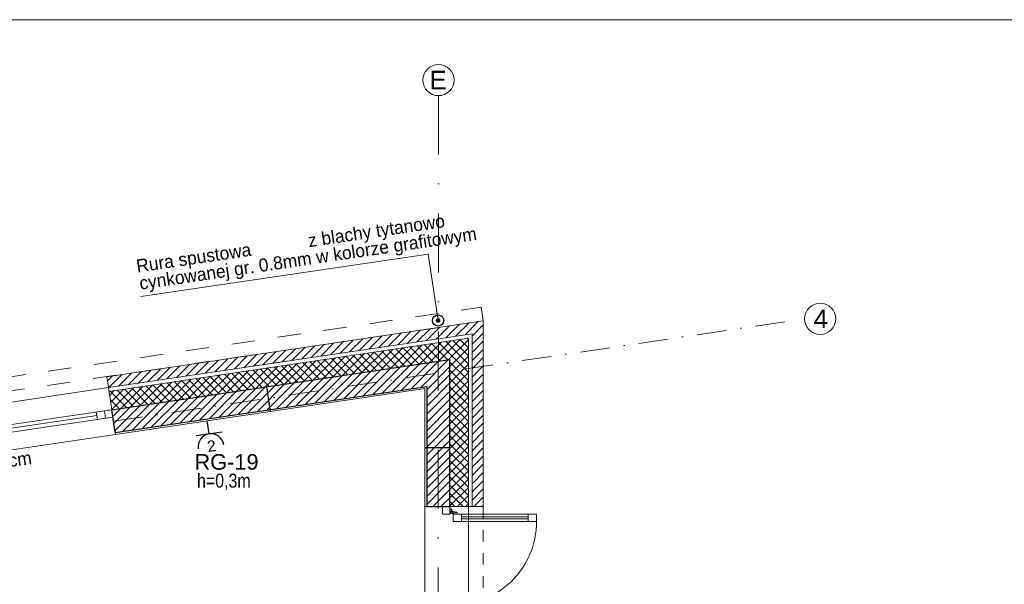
# Model space of a CAD drawing. Header units: metres. Extents: x 10441 to 19716, y -6570 to 1447.
# Tile 56 of 57: x 17593 to 18655, y -3078 to -2470. Entities that reach past the tile are written whole.
import ezdxf
from ezdxf.enums import TextEntityAlignment as Align

# ---------------------------------------------------------------- set-up
doc = ezdxf.new("R2010")
doc.units = ezdxf.units.M
doc.header["$MEASUREMENT"] = 0
for name, pattern in [('8', [0.5, 0.25, -0.25]), ('CONTINOUS', [0]), ('DASHDOT', [25.4, 12.7, -6.35, 0, -6.35])]:
    doc.linetypes.add(name, pattern=pattern)
doc.layers.get('0').update_dxf_attribs({"color": 8})
for name, color, linetype, lineweight in [('#elektryczne', 8, 'Continuous', 20), ('A_B.CIENKIE', 8, 'Continuous', 9), ('A_HACZE', 8, 'Continuous', 5), ('A_OPISY', 8, 'Continuous', 18), ('A_OSIE', 8, 'Continuous', 13), ('A_OZACZENIE DRZWI', 8, 'Continuous', 13), ('A_OZNACZENIA OKIEN', 8, 'Continuous', 13), ('A_PROJEKTOWANE ŚCIANY MUROWANE NOŚNE', 8, 'Continuous', 30), ('A_RS', 8, 'Continuous', 25), ('A_STAL CIENKIE', 8, 'Continuous', 0), ('A_STOLARKA', 8, 'Continuous', 5), ('A_TYNK', 8, 'Continuous', 5), ('EB_obwody', 8, 'Continuous', 13)]:
    doc.layers.add(name, color=color, linetype=linetype, lineweight=lineweight)
doc.layers.add('A_OZNACZENIA WARSTW', color=8, linetype='Continuous')
doc.layers.add('EB_gniazda', color=1, linetype='Continuous')
doc.styles.add('ARIAL', font='arial.ttf')
doc.styles.add('m1_romans', font='romans.shx', dxfattribs={"width": 0.8})
doc.styles.add('opisy okien', font='txt', dxfattribs={"height": 15})

# ---------------------------------------------------------------- blocks, each defined once
blk = doc.blocks.new('_Dot')
at = {"color": 0, "linetype": 'ByBlock', "lineweight": -2}
blk.add_line((-0.5, 0), (-1, 0), dxfattribs=at)
at = {"color": 0, "linetype": 'ByBlock', "const_width": 0.5}
blk.add_lwpolyline([(-0.25, 0, 1), (0.25, 0, 1)], format="xyb", close=True, dxfattribs=at)
blk = doc.blocks.new('podkład')
at = {"layer": 'A_B.CIENKIE', "color": 8, "linetype": '8', "ltscale": 50}
blk.add_line((13910.6, -750), (13910.6, -1724.7), dxfattribs=at)
at = {"layer": 'A_HACZE', "color": 8, "linetype": 'Continuous'}
for p, q in [((13905.2, -550.7), (13891, -564.9)), ((13832.6, -561.5), (13818.4, -575.7)), ((13843, -559.9), (13828.7, -574.2)), ((13853.4, -558.4), (13839.1, -572.6)), ((13863.7, -556.8), (13849.5, -571.1)), ((13874.1, -555.3), (13859.9, -569.6)), ((13884.5, -553.8), (13870.2, -568)), ((13894.9, -552.2), (13880.6, -566.5)), ((13910.6, -554.2), (13898.6, -566.2)), ((13760, -572.2), (13745.8, -586.4)), ((13770.4, -570.7), (13756.1, -584.9)), ((13780.7, -569.1), (13766.5, -583.4)), ((13791.1, -567.6), (13776.9, -581.8)), ((13801.5, -566.1), (13787.3, -580.3)), ((13811.9, -564.5), (13797.6, -578.8)), ((13822.2, -563), (13808, -577.2)), ((13865.5, -572.8), (13841.8, -596.5)), ((13875.9, -571.2), (13852.1, -595)), ((13886.2, -569.7), (13862.5, -593.4)), ((13894.6, -596.6), (13870.1, -572.1)), ((13894.6, -570.2), (13872.9, -591.9)), ((13894.6, -587.7), (13877.8, -570.9)), ((13894.6, -578.9), (13885.5, -569.8)), ((13894.6, -570), (13893.2, -568.7)), ((13910.6, -563), (13898.6, -575)), ((13910.6, -571.8), (13898.6, -583.8)), ((13687.4, -583), (13673.1, -597.2)), ((13697.7, -581.4), (13683.5, -595.7)), ((13708.1, -579.9), (13693.9, -594.1)), ((13718.5, -578.3), (13704.3, -592.6)), ((13728.9, -576.8), (13714.6, -591.1)), ((13739.2, -575.3), (13725, -589.5)), ((13749.6, -573.7), (13735.4, -588)), ((13792.9, -583.5), (13769.2, -607.2)), ((13803.3, -582), (13779.5, -605.7)), ((13813.6, -580.4), (13789.9, -604.2)), ((13810.7, -601.1), (13793.1, -583.5)), ((13824, -578.9), (13800.3, -602.6)), ((13818.4, -599.9), (13800.8, -582.3)), ((13826.1, -598.8), (13808.5, -581.2)), ((13834.4, -577.4), (13810.6, -601.1)), ((13833.8, -597.7), (13816.2, -580.1)), ((13844.8, -575.8), (13821, -599.6)), ((13841.5, -596.5), (13823.9, -578.9)), ((13855.1, -574.3), (13831.4, -598)), ((13849.2, -595.4), (13831.6, -577.8)), ((13856.9, -594.2), (13839.3, -576.6)), ((13864.6, -593.1), (13847, -575.5)), ((13872.3, -592), (13854.7, -574.4)), ((13894.6, -605.4), (13862.4, -573.2)), ((13894.6, -579), (13874.6, -599)), ((13910.6, -580.7), (13898.6, -592.7)), ((13614.8, -593.7), (13600.5, -607.9)), ((13625.1, -592.2), (13610.9, -606.4)), ((13635.5, -590.6), (13621.3, -604.9)), ((13645.9, -589.1), (13631.6, -603.3)), ((13656.2, -587.6), (13642, -601.8)), ((13666.6, -586), (13652.4, -600.3)), ((13677, -584.5), (13662.8, -598.7)), ((13720.3, -594.3), (13696.5, -618)), ((13730.6, -592.7), (13706.9, -616.5)), ((13741, -591.2), (13717.3, -614.9)), ((13741.5, -611.3), (13723.8, -593.7)), ((13751.4, -589.7), (13727.7, -613.4)), ((13749.2, -610.2), (13731.5, -592.6)), ((13761.8, -588.1), (13738, -611.8)), ((13756.9, -609.1), (13739.2, -591.4)), ((13764.6, -607.9), (13746.9, -590.3)), ((13772.1, -586.6), (13748.4, -610.3)), ((13772.3, -606.8), (13754.6, -589.2)), ((13782.5, -585), (13758.8, -608.8)), ((13780, -605.6), (13762.3, -588)), ((13787.7, -604.5), (13770, -586.9)), ((13795.4, -603.4), (13777.7, -585.8)), ((13803.1, -602.2), (13785.4, -584.6)), ((13862.5, -593.4), (13832.9, -623.1)), ((13872.9, -591.9), (13843.2, -621.5)), ((13894.6, -587.8), (13874.6, -607.8)), ((13894.6, -614.2), (13874.6, -594.2)), ((13910.6, -589.5), (13898.6, -601.5)), ((13542.1, -604.5), (13527.9, -618.7)), ((13552.5, -602.9), (13538.3, -617.2)), ((13562.9, -601.4), (13548.6, -615.6)), ((13573.3, -599.8), (13559, -614.1)), ((13583.6, -598.3), (13569.4, -612.5)), ((13594, -596.8), (13579.8, -611)), ((13604.4, -595.2), (13590.1, -609.5)), ((13658, -603.5), (13634.3, -627.2)), ((13668.4, -601.9), (13644.7, -625.7)), ((13672.2, -621.6), (13654.6, -604)), ((13678.8, -600.4), (13655, -624.1)), ((13679.9, -620.5), (13662.3, -602.8)), ((13689.1, -598.9), (13665.4, -622.6)), ((13687.6, -619.3), (13670, -601.7)), ((13699.5, -597.3), (13675.8, -621.1)), ((13695.3, -618.2), (13677.6, -600.6)), ((13703, -617), (13685.3, -599.4)), ((13709.9, -595.8), (13686.2, -619.5)), ((13710.7, -615.9), (13693, -598.3)), ((13718.4, -614.8), (13700.7, -597.1)), ((13726.1, -613.6), (13708.4, -596)), ((13733.8, -612.5), (13716.1, -594.9)), ((13789.9, -604.2), (13760.2, -633.8)), ((13800.3, -602.6), (13770.6, -632.3)), ((13810.6, -601.1), (13781, -630.8)), ((13821, -599.6), (13791.4, -629.2)), ((13831.4, -598), (13801.7, -627.7)), ((13841.8, -596.5), (13812.1, -626.2)), ((13852.1, -595), (13822.5, -624.6)), ((13874.6, -599), (13849.6, -624)), ((13894.6, -596.7), (13874.6, -616.7)), ((13894.6, -623.1), (13874.6, -603.1)), ((13910.6, -598.4), (13898.6, -610.4)), ((13511, -609.1), (13505.6, -614.4)), ((13521.4, -607.5), (13507.1, -621.8)), ((13531.8, -606), (13517.5, -620.2)), ((13585.4, -614.2), (13561.7, -638)), ((13595.8, -612.7), (13572, -636.4)), ((13595.2, -633), (13577.6, -615.4)), ((13606.1, -611.2), (13582.4, -634.9)), ((13602.9, -631.9), (13585.3, -614.2)), ((13616.5, -609.6), (13592.8, -633.3)), ((13610.6, -630.7), (13593, -613.1)), ((13618.3, -629.6), (13600.7, -612)), ((13626.9, -608.1), (13603.2, -631.8)), ((13626, -628.4), (13608.4, -610.8)), ((13637.3, -606.5), (13613.5, -630.3)), ((13633.7, -627.3), (13616.1, -609.7)), ((13641.4, -626.2), (13623.8, -608.5)), ((13647.6, -605), (13623.9, -628.7)), ((13649.1, -625), (13631.5, -607.4)), ((13656.8, -623.9), (13639.2, -606.3)), ((13664.5, -622.7), (13646.9, -605.1)), ((13717.3, -614.9), (13687.6, -644.6)), ((13727.7, -613.4), (13698, -643)), ((13738, -611.8), (13708.4, -641.5)), ((13748.4, -610.3), (13718.7, -640)), ((13758.8, -608.8), (13729.1, -638.4)), ((13769.2, -607.2), (13739.5, -636.9)), ((13779.5, -605.7), (13749.9, -635.4)), ((13874.6, -607.8), (13849.6, -632.8)), ((13894.6, -605.5), (13874.6, -625.5)), ((13894.6, -631.9), (13874.6, -611.9)), ((13894.6, -614.4), (13874.6, -634.4)), ((13910.6, -607.2), (13898.6, -619.2)), ((13512.8, -625), (13507.9, -629.8)), ((13525.9, -643.2), (13508.3, -625.6)), ((13523.1, -623.4), (13509, -637.5)), ((13533.5, -621.9), (13510.2, -645.2)), ((13533.6, -642.1), (13516, -624.5)), ((13543.9, -620.4), (13520.2, -644.1)), ((13541.3, -641), (13523.7, -623.4)), ((13554.3, -618.8), (13530.5, -642.6)), ((13549, -639.8), (13531.4, -622.2)), ((13556.7, -638.7), (13539.1, -621.1)), ((13564.6, -617.3), (13540.9, -641)), ((13564.4, -637.6), (13546.8, -619.9)), ((13575, -615.8), (13551.3, -639.5)), ((13572.1, -636.4), (13554.5, -618.8)), ((13579.8, -635.3), (13562.2, -617.7)), ((13587.5, -634.1), (13569.9, -616.5)), ((13644.7, -625.7), (13615, -655.3)), ((13655, -624.1), (13625.4, -653.8)), ((13665.4, -622.6), (13635.7, -652.3)), ((13675.8, -621.1), (13646.1, -650.7)), ((13686.2, -619.5), (13656.5, -649.2)), ((13696.5, -618), (13666.9, -647.7)), ((13706.9, -616.5), (13677.2, -646.1)), ((13874.6, -616.7), (13849.6, -641.7)), ((13874.6, -625.5), (13849.6, -650.5)), ((13894.6, -640.8), (13874.6, -620.8)), ((13894.6, -623.2), (13874.6, -643.2)), ((13910.6, -616), (13898.6, -628)), ((13910.6, -624.9), (13898.6, -636.9)), ((13518.2, -644.4), (13508.6, -634.9)), ((13572, -636.4), (13542.4, -666.1)), ((13582.4, -634.9), (13552.7, -664.5)), ((13592.8, -633.3), (13563.1, -663)), ((13603.2, -631.8), (13573.5, -661.5)), ((13613.5, -630.3), (13583.9, -659.9)), ((13623.9, -628.7), (13594.2, -658.4)), ((13634.3, -627.2), (13604.6, -656.9)), ((13874.6, -634.4), (13849.6, -659.4)), ((13894.6, -649.6), (13874.6, -629.6)), ((13894.6, -632), (13874.6, -652)), ((13910.6, -633.7), (13898.6, -645.7)), ((13510.5, -645.5), (13510.2, -645.2)), ((13520.2, -644.1), (13511.3, -652.9)), ((13530.5, -642.6), (13512.5, -660.6)), ((13540.9, -641), (13513.6, -668.3)), ((13551.3, -639.5), (13521.6, -669.1)), ((13561.7, -638), (13532, -667.6)), ((13874.6, -643.2), (13849.6, -668.2)), ((13894.6, -658.4), (13874.6, -638.4)), ((13894.6, -640.9), (13874.6, -660.9)), ((13894.6, -667.3), (13874.6, -647.3)), ((13910.6, -642.6), (13898.6, -654.6)), ((13874.6, -652), (13849.6, -677)), ((13894.6, -649.7), (13874.6, -669.7)), ((13894.6, -676.1), (13874.6, -656.1)), ((13910.6, -651.4), (13898.6, -663.4)), ((13874.6, -660.9), (13849.6, -685.9)), ((13894.6, -658.6), (13874.6, -678.6)), ((13894.6, -685), (13874.6, -665)), ((13894.6, -667.4), (13874.6, -687.4)), ((13910.6, -660.2), (13898.6, -672.2)), ((13874.6, -669.7), (13849.6, -694.7)), ((13874.6, -678.6), (13849.6, -703.6)), ((13894.6, -693.8), (13874.6, -673.8)), ((13894.6, -676.2), (13874.6, -696.2)), ((13910.6, -669.1), (13898.6, -681.1)), ((13910.6, -677.9), (13898.6, -689.9)), ((13874.6, -687.4), (13849.6, -712.4)), ((13894.6, -702.6), (13874.6, -682.6)), ((13894.6, -685.1), (13874.6, -705.1)), ((13910.6, -686.7), (13898.6, -698.7)), ((13874.6, -696.2), (13849.6, -721.2)), ((13894.6, -711.5), (13874.6, -691.5)), ((13894.6, -693.9), (13874.6, -713.9)), ((13894.6, -720.3), (13874.6, -700.3)), ((13910.6, -695.6), (13898.6, -707.6)), ((13874.6, -705.1), (13849.6, -730.1)), ((13894.6, -702.7), (13874.6, -722.7)), ((13894.6, -729.1), (13874.6, -709.1)), ((13910.6, -704.4), (13898.6, -716.4)), ((13874.6, -713.9), (13849.6, -738.9)), ((13894.6, -711.6), (13874.6, -731.6)), ((13894.6, -738), (13874.6, -718)), ((13894.6, -720.4), (13874.6, -740.4)), ((13910.6, -713.3), (13898.6, -725.3)), ((13874.6, -722.7), (13849.6, -747.7)), ((13874.6, -731.6), (13856.2, -750)), ((13894.6, -746.8), (13874.6, -726.8)), ((13894.6, -729.3), (13874.6, -749.3)), ((13910.6, -722.1), (13898.6, -734.1)), ((13910.6, -730.9), (13898.6, -742.9)), ((13874.6, -740.4), (13865, -750)), ((13889, -750), (13874.6, -735.7)), ((13894.6, -738.1), (13882.7, -750)), ((13910.6, -739.8), (13900.4, -750)), ((13874.6, -749.3), (13873.8, -750)), ((13880.1, -750), (13874.6, -744.5)), ((13894.6, -746.9), (13891.5, -750)), ((13910.6, -748.6), (13909.2, -750))]:
    blk.add_line(p, q, dxfattribs=at)
at = {"layer": 'A_OPISY', "color": 8, "linetype": 'CONTINOUS', "ltscale": 0.1}
blk.add_lwpolyline([(13861.2, -544.6), (13851.3, -477.9), (13541.4, -523.7)], dxfattribs=at)
at = {"layer": 'A_OSIE', "color": 8, "linetype": 'DASHDOT', "ltscale": 5}
blk.add_line((13862.3, -307.2), (13861.3, -2336), dxfattribs=at)
at = {"layer": 'A_OSIE', "color": 8, "linetype": 'DASHDOT', "ltscale": 2.5}
blk.add_line((13512.1, -657.9), (14257, -547.7), dxfattribs=at)
at = {"layer": 'A_OSIE', "color": 8, "linetype": 'Continuous', "ltscale": 5}
for centre in [(13862.3, -290.5), (14273.8, -547.7)]:
    blk.add_circle(centre, 16.8, dxfattribs=at)
at = {"layer": 'A_OZNACZENIA WARSTW', "color": 8, "linetype": 'Continuous'}
for p, q in [((13676.9, -620.9), (13680.9, -647.6)), ((13874.6, -686.5), (13847.6, -686.5))]:
    blk.add_line(p, q, dxfattribs=at)
at = {"layer": 'A_PROJEKTOWANE ŚCIANY MUROWANE NOŚNE', "color": 8}
for p, q in [((13510.2, -645.6), (13874.6, -591.6)), ((13874.6, -750), (13874.6, -591.6)), ((13513.9, -670.3), (13849.6, -620.6)), ((13849.6, -620.6), (13849.6, -750)), ((13513.9, -670.3), (13510.2, -645.6)), ((13849.6, -750), (13874.6, -750))]:
    blk.add_line(p, q, dxfattribs=at)
at = {"layer": 'A_RS', "color": 8, "lineweight": 25}
blk.add_circle((13861.9, -549.5), 6, dxfattribs=at)
at = {"layer": 'A_STAL CIENKIE', "color": 8, "linetype": '8', "ltscale": 100}
for p, q in [((10325.7, -1065.4), (13908.4, -535.1)), ((13908.4, -535.1), (13910.6, -549.9)), ((13910.6, -549.9), (10327.9, -1080.2))]:
    blk.add_line(p, q, dxfattribs=at)
at = {"layer": 'A_STOLARKA', "color": 8}
for p, q in [((13506.7, -621.8), (13251.5, -659.6)), ((13514.2, -672.3), (13506.7, -621.8)), ((13502.3, -646.7), (13255, -683.3)), ((13502.3, -646.7), (13493.4, -648.1)), ((13510.2, -645.6), (13502.3, -646.7)), ((13502.3, -646.7), (13503.5, -654.7)), ((13503.5, -654.7), (13502.3, -646.7)), ((13510.2, -645.6), (13506.3, -646.2)), ((13511.4, -653.5), (13510.2, -645.6)), ((13511.4, -653.5), (13256.2, -691.3)), ((13494, -652), (13272.4, -684.8)), ((13493.4, -648.1), (13494.6, -656)), ((13494.6, -656), (13503.5, -654.7)), ((13503.5, -654.7), (13511.4, -653.5)), ((13259, -710.1), (13514.2, -672.3)), ((13894.6, -750), (13847.6, -750)), ((13847.6, -750), (13847.6, -1050)), ((13866.6, -754), (13866.6, -750)), ((13866.6, -750), (13874.6, -750)), ((13866.6, -758), (13866.6, -750)), ((13874.6, -750), (13874.6, -758)), ((13875.5, -752.5), (13874.6, -752.5)), ((13874.6, -752.5), (13874.6, -755.4)), ((13876, -752.8), (13876.4, -752.7)), ((13876.5, -754.7), (13876, -752.8)), ((13876.4, -752.6), (13876.4, -752.6)), ((13876.4, -752.7), (13876.4, -752.6)), ((13877.2, -754.7), (13876.6, -752.7)), ((13894.6, -1050), (13894.6, -750)), ((13874.6, -758), (13866.6, -758)), ((13875.2, -755.4), (13874.6, -755.4)), ((13875.3, -756), (13875.3, -755.4)), ((13877.4, -757.3), (13879.3, -757.5)), ((13882, -756), (13877.9, -755.4)), ((13882, -756.7), (13877.9, -756.1)), ((13879.4, -757.6), (13879.4, -758)), ((13879.4, -758), (13882.3, -758)), ((13882, -756.2), (13882.2, -756.2)), ((13882, -756.7), (13882, -756.2)), ((13882.2, -756.2), (13882.2, -756.2)), ((13882.3, -757.1), (13882.3, -758))]:
    blk.add_line(p, q, dxfattribs=at)
at = {"layer": 'A_STOLARKA', "color": 8, "linetype": 'Continuous'}
for p, q in [((13875.8, -755.5), (13875.8, -755.5)), ((13875.8, -755.5), (13875.8, -755.5)), ((13875.8, -755.5), (13875.8, -756)), ((13875.8, -755.5), (13875.8, -756)), ((13875.8, -755.5), (13875.8, -755.8)), ((13875.8, -755.8), (13875.8, -756)), ((13875.8, -756), (13875.8, -756.5)), ((13875.8, -756), (13875.8, -756.5)), ((13875.8, -756), (13875.8, -756.2)), ((13875.8, -756.2), (13875.8, -756.5)), ((13875.8, -756.5), (13875.8, -756.5)), ((13875.8, -756.5), (13875.8, -756.5)), ((13877.3, -755.3), (13876, -755.3)), ((13877.3, -755.4), (13876, -755.4)), ((13876, -756.6), (13877.3, -756.6)), ((13876, -756.7), (13877.3, -756.7)), ((13877.4, -756), (13877.4, -755.5)), ((13877.4, -756.5), (13877.4, -756)), ((13877.5, -755.7), (13877.5, -755.5)), ((13877.5, -755.8), (13877.5, -755.7)), ((13877.9, -755.8), (13877.5, -755.8)), ((13877.5, -756.3), (13877.5, -756.2)), ((13877.5, -756.2), (13877.9, -756.2)), ((13877.5, -756.5), (13877.5, -756.3))]:
    blk.add_line(p, q, dxfattribs=at)
at = {"layer": 'A_STOLARKA', "color": 8, "ltscale": 2}
for p, q in [((13887.1, -758), (13878.1, -758)), ((13878.1, -758), (13878.1, -766)), ((13887.1, -766), (13887.1, -758)), ((13887.1, -758), (13968.1, -758)), ((13887.1, -766), (13887.1, -758)), ((13959.1, -761), (13887.1, -761)), ((13887.1, -761), (13887.1, -763)), ((13887.1, -763), (13959.1, -763)), ((13968.1, -758), (13959.1, -758)), ((13959.1, -758), (13959.1, -766)), ((13959.1, -763), (13959.1, -761)), ((13968.1, -758), (13968.1, -766)), ((13968.1, -766), (13968.1, -758)), ((13878.1, -766), (13887.1, -766)), ((13968.1, -766), (13887.1, -766)), ((13959.1, -766), (13968.1, -766))]:
    blk.add_line(p, q, dxfattribs=at)
at = {"layer": 'A_STOLARKA', "color": 8}
for centre, radius, start, end in [((13875.5, -756.5), 4.04, 76.4479, 90.5465), ((13876.4, -752.8), 0.2, 15.7996, 76.4479), ((13875.2, -755.5), 0.1, 4.6864, 90), ((13881.3, -756), 6, 172.1753, 187.8248), ((13875.9, -755.3), 0.5, 97.8249, 172.1759), ((13875.9, -756.8), 0.5, 187.8242, 262.1756), ((13876.6, -760.7), 6, 90, 97.8247), ((13876.6, -751.3), 6, 262.1753, 277.8248), ((13876.6, -760.7), 6, 82.1753, 90), ((13877.4, -755.3), 0.5, 7.8241, 82.1755), ((13877.4, -756.8), 0.5, 277.8248, 352.1759), ((13871.9, -756), 6, 1.9102, 7.8247), ((13871.9, -756), 6, 352.1753, 358.0898), ((13879.3, -757.6), 0.1, 0, 83.0271), ((13882, -756.2), 0.2, 352.0869, 82.0869), ((13878.3, -757.1), 4.04, 359.4535, 12.4106), ((13878, -766), 90.1, 267.8567, 359.9658)]:
    blk.add_arc(centre, radius, start, end, dxfattribs=at)
at = {"layer": 'A_STOLARKA', "color": 8, "linetype": 'Continuous'}
for centre, radius, start, end in [((13875.9, -755.3), 0.35, 97.8249, 172.1761), ((13881.3, -756), 5.85, 172.1753, 187.8247), ((13875.9, -756.8), 0.35, 187.8242, 262.1757), ((13876.6, -760.7), 5.85, 90, 97.8247), ((13876, -755.5), 0.2, 90, 180), ((13876, -755.5), 0.2, 90, 180), ((13876, -755.5), 0.13, 90, 180), ((13876, -756.5), 0.2, 180, 270), ((13876, -756.5), 0.2, 180, 270), ((13876, -756.5), 0.13, 180, 270), ((13876.6, -751.3), 5.85, 262.1753, 277.8248), ((13876.6, -760.7), 5.85, 82.1753, 90), ((13877.3, -755.5), 0.2, 0, 90), ((13877.3, -755.5), 0.2, 0, 90), ((13877.3, -755.5), 0.13, 0, 90), ((13877.3, -756.5), 0.2, 270, 0), ((13877.3, -756.5), 0.2, 270, 0), ((13877.3, -756.5), 0.13, 270, 0), ((13877.4, -755.3), 0.35, 7.8241, 82.1756), ((13877.4, -756.8), 0.35, 277.8248, 352.1761), ((13871.9, -756), 5.85, 0, 7.8247), ((13871.9, -756), 5.85, 352.1753, 0), ((13871.9, -756), 6, 358.0898, 1.9102)]:
    blk.add_arc(centre, radius, start, end, dxfattribs=at)
at = {"layer": 'A_TYNK', "color": 8, "linetype": 'Continuous'}
for p, q in [((13505, -610), (13910.6, -549.9)), ((13910.6, -549.9), (13910.6, -750)), ((13506.7, -621.8), (13898.6, -563.8)), ((13507.3, -625.8), (13894.6, -568.5)), ((13507.3, -625.8), (13894.6, -568.5)), ((13894.6, -568.5), (13894.6, -750)), ((13894.6, -568.5), (13894.6, -750)), ((13898.6, -563.8), (13898.6, -750)), ((13507.3, -625.8), (13505, -610)), ((13910.6, -750), (13894.6, -750))]:
    blk.add_line(p, q, dxfattribs=at)
at = {"layer": 'A_TYNK', "color": 8}
for p, q in [((13514.2, -672.3), (13847.6, -622.9)), ((13847.6, -622.9), (13847.6, -750))]:
    blk.add_line(p, q, dxfattribs=at)
at = {"layer": 'A_OPISY', "color": 8, "linetype": 'CONTINOUS', "ltscale": 0.1, "xscale": 5, "yscale": 5, "zscale": 5, "rotation": 278.4195297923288}
blk.add_blockref('_Dot', (13861.9, -549.5), dxfattribs=at)
at = {"layer": 'A_OPISY', "color": 8, "linetype": 'Continuous', "lineweight": 18, "style": 'opisy okien'}
for s, p in [(' z blachy tytanowo', (13717.6, -471.3)), ('cynkowanej gr. 0.8mm w kolorze grafitowym', (13541, -516.4)), ('Rura spustowa ', (13537.7, -497.9))]:
    blk.add_text(s, height=14, rotation=8.4195, dxfattribs=at).set_placement(p)
at = {"layer": 'A_OSIE', "color": 8, "linetype": 'Continuous', "lineweight": 18, "style": 'ARIAL'}
for s, p in [('E', (13852.6, -300.5)), ('4', (14266.6, -557.7))]:
    blk.add_text(s, height=20, dxfattribs=at).set_placement(p)
at = {"layer": 'A_OZACZENIE DRZWI', "color": 8, "ltscale": 0.1, "style": 'm1_romans', "width": 0.8}
for rotation, p in [(98.4861, (12735.1, -773.1)), (360, (12573.8, -1012.7)), (90, (11565.3, -1150.1)), (90, (11872.3, -1150.1)), (90, (12230, -1245.6)), (90, (12385.9, -1249.4)), (90, (11565.3, -1370.9)), (90, (11872.3, -1370.9)), (90, (12230, -1370.9)), (90, (12389.3, -1370.9)), (90, (11748.8, -1556.1)), (90, (11986.6, -1556.1)), (90, (12389.3, -1556.1)), (360, (12235.1, -1664.2)), (360, (12235.1, -1880.2)), (90, (11745.8, -2001.9))]:
    blk.add_attdef('SZEROKOSC', text='', height=10, rotation=rotation, dxfattribs=at).set_placement(p, align=Align.BOTTOM_CENTER)
for rotation, p in [(98.4861, (12738.6, -773.5)), (360, (12573, -1016.1)), (90, (11568.7, -1151)), (90, (11875.7, -1151)), (90, (12233.4, -1246.5)), (90, (12389.3, -1250.3)), (90, (11568.7, -1371.7)), (90, (11875.7, -1371.7)), (90, (12233.4, -1371.7)), (90, (12392.7, -1371.7)), (90, (11752.2, -1557)), (90, (11990, -1557)), (90, (12392.7, -1557)), (360, (12234.2, -1667.6)), (360, (12234.2, -1883.6)), (90, (11749.2, -2002.8))]:
    blk.add_attdef('WYSOKOSC', text='', height=10, rotation=rotation, dxfattribs=at).set_placement(p, align=Align.TOP_CENTER)
at = {"layer": 'A_OZNACZENIA OKIEN', "color": 8, "linetype": 'Continuous', "lineweight": 18, "style": 'opisy okien'}
blk.add_text('Hp=0 cm', height=14, rotation=8, dxfattribs=at).set_placement((13349.9, -714.5))
at = {"layer": 'A_OZNACZENIA OKIEN', "color": 8, "ltscale": 0.1, "style": 'm1_romans', "width": 0.8}
for rotation, p in [(278.8676, (13373.7, -593)), (278.8676, (12983.9, -650.7)), (278.8676, (12445.7, -730.4)), (278.8676, (12224.1, -763.2)), (0, (14017.5, -900)), (278.8676, (11021.5, -941.2)), (278.8676, (10640.7, -997.6)), (0, (14017.5, -1574.7)), (90, (10819.6, -2080.7)), (90, (11204.6, -2080.7)), (90, (11970.6, -2080.7)), (90, (13175.8, -2080.7)), (90, (13539.8, -2080.7))]:
    blk.add_attdef('SZEROKOSC', text='', height=10, rotation=rotation, dxfattribs=at).set_placement(p, align=Align.BOTTOM_CENTER)
for rotation, p in [(278.8676, (13403.3, -587.6)), (278.8676, (13013.4, -645.3)), (278.8676, (12475.3, -724.9)), (278.8676, (12253.7, -757.7)), (278.8676, (11051.1, -935.7)), (0, (14011.1, -903.4)), (278.8676, (10670.3, -992.1)), (0, (14011.1, -1578.1)), (90, (10823, -2081.6)), (90, (11208, -2081.6)), (90, (11974, -2081.6)), (90, (13179.2, -2081.6)), (90, (13543.2, -2081.6))]:
    blk.add_attdef('WYSOKOSC', text='', height=10, rotation=rotation, dxfattribs=at).set_placement(p, align=Align.TOP_CENTER)
blk = doc.blocks.new('*U191')
at = {"layer": 'EB_gniazda', "lineweight": 30}
for p, q in [((-89923627.3, -54758981.6), (-89923627.3, -54758967.3)), ((-89923613.3, -54758981.6), (-89923641.3, -54758981.6))]:
    blk.add_line(p, q, dxfattribs=at)
blk.add_arc((-89923627.3, -54758995.6), 14, 360, 180, dxfattribs=at)
at = {"layer": 'EB_gniazda', "linetype": 'Continuous', "insert": (-89923631.3, -54758988.8), "char_height": 12, "attachment_point": 1, "style": 'ARIAL'}
blk.add_mtext_dynamic_manual_height_columns('{\\C0;2}', width=397.331, gutter_width=1, heights=[0], dxfattribs=at)

msp = doc.modelspace()

# ---------------------------------------------------------------- linework, layer by layer
at = {"layer": '#elektryczne', "color": 0, "linetype": 'Continuous', "lineweight": 18}
msp.add_lwpolyline([(13875.9, -6570.3), (13875.9, -2470.3), (19715.9, -2470.3), (19715.9, -6570.3)], close=True, dxfattribs=at)

# ---------------------------------------------------------------- block references
at = {"layer": '#elektryczne', "color": 8, "linetype": 'Continuous', "lineweight": 18}
msp.add_blockref('podkład', (4182.4, -2244.8), dxfattribs=at)
at = {"layer": 'EB_gniazda', "color": 0, "linetype": 'Continuous', "lineweight": 30, "rotation": 8.419557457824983}
msp.add_blockref('*U191', (80954416.5, 67332575.8), dxfattribs=at)

# ---------------------------------------------------------------- texts
at = {"layer": 'A_OPISY', "color": 0, "lineweight": 13, "insert": (17899.4, -2968.2), "char_height": 15, "width": 229.937, "attachment_point": 5, "style": 'opisy okien'}
msp.add_mtext('\\pxql;{\\fArial Narrow|b0|i0|c238|p39;h=0,3m}', dxfattribs=at)
at = {"layer": 'EB_obwody', "color": 5, "style": 'ARIAL'}
msp.add_text('RG-19', height=16.8, rotation=0, dxfattribs=at).set_placement((17781.7, -2955))

doc.saveas('drawing.dxf')
